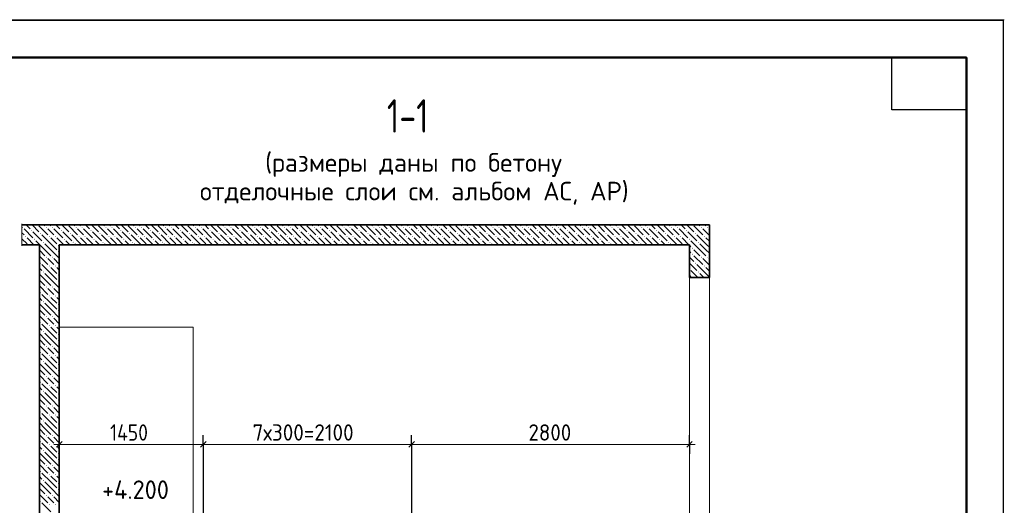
# Model space of a CAD drawing. Header units: millimetres. Extents: x -5 to 21005, y -5 to 14855.
# Tile 14 of 14: x 14391 to 21005, y 11593 to 14855. Entities that reach past the tile are written whole.
import ezdxf

# ---------------------------------------------------------------- set-up
doc = ezdxf.new("R2010")
doc.units = ezdxf.units.MM
doc.linetypes.add('______2', pattern=[135, 100, -35])
for name, color, linetype, lineweight in [('Standard', 7, 'Continuous', 25), ('Заголовок чертежа', 7, 'Continuous', 25), ('Размерная линия_ общее', 7, 'Continuous', 13)]:
    doc.layers.add(name, color=color, linetype=linetype, lineweight=lineweight)
doc.layers.add('ЖБ Перекрытие верхний уровень', color=7, linetype='Continuous', lineweight=25, true_color=0xe0e0ff)
doc.layers.add('ЖБ Стена верхний уровень', color=7, linetype='Continuous', lineweight=25, true_color=0x006e00)
doc.layers.add('Размерная выноска', color=7, linetype='Continuous')
doc.styles.add('ISOCPEUR', font='txt')

msp = doc.modelspace()

# ---------------------------------------------------------------- hatches: boundary and pattern name
at = {"layer": 'ЖБ Перекрытие верхний уровень', "linetype": 'Continuous', "lineweight": 18, "transparency": 33554687}
for points in [[(14406.8, 13459.9), (14410, 13463.2), (14413.3, 13459.9), (14410, 13456.7)], [(14466.8, 13439.9), (14470, 13443.2), (14473.3, 13439.9), (14470, 13436.7)], [(14566.8, 13459.9), (14570, 13463.2), (14573.3, 13459.9), (14570, 13456.7)], [(14606.8, 13459.9), (14610, 13463.2), (14613.3, 13459.9), (14610, 13456.7)], [(14666.8, 13439.9), (14670, 13443.2), (14673.3, 13439.9), (14670, 13436.7)], [(14766.8, 13459.9), (14770, 13463.2), (14773.3, 13459.9), (14770, 13456.7)], [(14806.8, 13459.9), (14810, 13463.2), (14813.3, 13459.9), (14810, 13456.7)], [(14866.8, 13439.9), (14870, 13443.2), (14873.3, 13439.9), (14870, 13436.7)], [(14966.8, 13459.9), (14970, 13463.2), (14973.3, 13459.9), (14970, 13456.7)], [(15006.8, 13459.9), (15010, 13463.2), (15013.3, 13459.9), (15010, 13456.7)], [(15066.8, 13439.9), (15070, 13443.2), (15073.3, 13439.9), (15070, 13436.7)], [(15166.8, 13459.9), (15170, 13463.2), (15173.3, 13459.9), (15170, 13456.7)], [(15206.8, 13459.9), (15210, 13463.2), (15213.3, 13459.9), (15210, 13456.7)], [(15266.8, 13439.9), (15270, 13443.2), (15273.3, 13439.9), (15270, 13436.7)], [(15366.8, 13459.9), (15370, 13463.2), (15373.3, 13459.9), (15370, 13456.7)], [(15406.8, 13459.9), (15410, 13463.2), (15413.3, 13459.9), (15410, 13456.7)], [(15466.8, 13439.9), (15470, 13443.2), (15473.3, 13439.9), (15470, 13436.7)], [(15566.8, 13459.9), (15570, 13463.2), (15573.3, 13459.9), (15570, 13456.7)], [(15606.8, 13459.9), (15610, 13463.2), (15613.3, 13459.9), (15610, 13456.7)], [(15666.8, 13439.9), (15670, 13443.2), (15673.3, 13439.9), (15670, 13436.7)], [(15766.8, 13459.9), (15770, 13463.2), (15773.3, 13459.9), (15770, 13456.7)], [(15806.8, 13459.9), (15810, 13463.2), (15813.3, 13459.9), (15810, 13456.7)], [(15866.8, 13439.9), (15870, 13443.2), (15873.3, 13439.9), (15870, 13436.7)], [(15966.8, 13459.9), (15970, 13463.2), (15973.3, 13459.9), (15970, 13456.7)], [(16006.8, 13459.9), (16010, 13463.2), (16013.3, 13459.9), (16010, 13456.7)], [(16066.8, 13439.9), (16070, 13443.2), (16073.3, 13439.9), (16070, 13436.7)], [(16166.8, 13459.9), (16170, 13463.2), (16173.3, 13459.9), (16170, 13456.7)], [(16206.8, 13459.9), (16210, 13463.2), (16213.3, 13459.9), (16210, 13456.7)], [(16266.8, 13439.9), (16270, 13443.2), (16273.3, 13439.9), (16270, 13436.7)], [(16366.8, 13459.9), (16370, 13463.2), (16373.3, 13459.9), (16370, 13456.7)], [(16406.8, 13459.9), (16410, 13463.2), (16413.3, 13459.9), (16410, 13456.7)], [(16466.8, 13439.9), (16470, 13443.2), (16473.3, 13439.9), (16470, 13436.7)], [(16566.8, 13459.9), (16570, 13463.2), (16573.3, 13459.9), (16570, 13456.7)], [(16606.8, 13459.9), (16610, 13463.2), (16613.3, 13459.9), (16610, 13456.7)], [(16666.8, 13439.9), (16670, 13443.2), (16673.3, 13439.9), (16670, 13436.7)], [(16766.8, 13459.9), (16770, 13463.2), (16773.3, 13459.9), (16770, 13456.7)], [(16806.8, 13459.9), (16810, 13463.2), (16813.3, 13459.9), (16810, 13456.7)], [(16866.8, 13439.9), (16870, 13443.2), (16873.3, 13439.9), (16870, 13436.7)], [(16966.8, 13459.9), (16970, 13463.2), (16973.3, 13459.9), (16970, 13456.7)], [(17006.8, 13459.9), (17010, 13463.2), (17013.3, 13459.9), (17010, 13456.7)], [(17066.8, 13439.9), (17070, 13443.2), (17073.3, 13439.9), (17070, 13436.7)], [(17166.8, 13459.9), (17170, 13463.2), (17173.3, 13459.9), (17170, 13456.7)], [(17206.8, 13459.9), (17210, 13463.2), (17213.3, 13459.9), (17210, 13456.7)], [(17266.8, 13439.9), (17270, 13443.2), (17273.3, 13439.9), (17270, 13436.7)], [(17366.8, 13459.9), (17370, 13463.2), (17373.3, 13459.9), (17370, 13456.7)], [(17406.8, 13459.9), (17410, 13463.2), (17413.3, 13459.9), (17410, 13456.7)], [(17466.8, 13439.9), (17470, 13443.2), (17473.3, 13439.9), (17470, 13436.7)], [(17566.8, 13459.9), (17570, 13463.2), (17573.3, 13459.9), (17570, 13456.7)], [(17606.8, 13459.9), (17610, 13463.2), (17613.3, 13459.9), (17610, 13456.7)], [(17666.8, 13439.9), (17670, 13443.2), (17673.3, 13439.9), (17670, 13436.7)], [(17766.8, 13459.9), (17770, 13463.2), (17773.3, 13459.9), (17770, 13456.7)], [(17806.8, 13459.9), (17810, 13463.2), (17813.3, 13459.9), (17810, 13456.7)], [(17866.8, 13439.9), (17870, 13443.2), (17873.3, 13439.9), (17870, 13436.7)], [(17966.8, 13459.9), (17970, 13463.2), (17973.3, 13459.9), (17970, 13456.7)], [(18006.8, 13459.9), (18010, 13463.2), (18013.3, 13459.9), (18010, 13456.7)], [(18066.8, 13439.9), (18070, 13443.2), (18073.3, 13439.9), (18070, 13436.7)], [(18166.8, 13459.9), (18170, 13463.2), (18173.3, 13459.9), (18170, 13456.7)], [(18206.8, 13459.9), (18210, 13463.2), (18213.3, 13459.9), (18210, 13456.7)], [(18266.8, 13439.9), (18270, 13443.2), (18273.3, 13439.9), (18270, 13436.7)], [(18366.8, 13459.9), (18370, 13463.2), (18373.3, 13459.9), (18370, 13456.7)], [(18406.8, 13459.9), (18410, 13463.2), (18413.3, 13459.9), (18410, 13456.7)], [(18466.8, 13439.9), (18470, 13443.2), (18473.3, 13439.9), (18470, 13436.7)], [(18566.8, 13459.9), (18570, 13463.2), (18573.3, 13459.9), (18570, 13456.7)], [(18606.7, 13459.9), (18610, 13463.2), (18613.3, 13459.9), (18610, 13456.7)], [(18666.8, 13439.9), (18670, 13443.2), (18673.3, 13439.9), (18670, 13436.7)], [(18766.8, 13459.9), (18770, 13463.2), (18773.3, 13459.9), (18770, 13456.7)], [(18806.7, 13459.9), (18810, 13463.2), (18813.3, 13459.9), (18810, 13456.7)], [(18866.8, 13439.9), (18870, 13443.2), (18873.3, 13439.9), (18870, 13436.7)], [(18966.8, 13459.9), (18970, 13463.2), (18973.3, 13459.9), (18970, 13456.7)], [(19006.7, 13459.9), (19010, 13463.2), (19013.3, 13459.9), (19010, 13456.7)], [(14426.8, 13399.9), (14430, 13403.2), (14433.3, 13399.9), (14430, 13396.7)], [(14486.8, 13379.9), (14490, 13383.2), (14493.3, 13379.9), (14490, 13376.7)], [(14526.8, 13419.9), (14530, 13423.2), (14533.2, 13419.9), (14530, 13416.7)], [(14546.7, 13359.9), (14550, 13363.2), (14553.3, 13359.9), (14550, 13356.7)], [(14586.8, 13399.9), (14590, 13403.2), (14593.3, 13399.9), (14590, 13396.7)], [(14626.8, 13399.9), (14630, 13403.2), (14633.2, 13399.9), (14630, 13396.7)], [(14686.8, 13379.9), (14690, 13383.2), (14693.3, 13379.9), (14690, 13376.7)], [(14726.8, 13419.9), (14730, 13423.2), (14733.2, 13419.9), (14730, 13416.7)], [(14746.7, 13359.9), (14750, 13363.2), (14753.3, 13359.9), (14750, 13356.7)], [(14786.8, 13399.9), (14790, 13403.2), (14793.3, 13399.9), (14790, 13396.7)], [(14826.8, 13399.9), (14830, 13403.2), (14833.2, 13399.9), (14830, 13396.7)], [(14886.8, 13379.9), (14890, 13383.2), (14893.3, 13379.9), (14890, 13376.7)], [(14926.8, 13419.9), (14930, 13423.2), (14933.2, 13419.9), (14930, 13416.7)], [(14946.7, 13359.9), (14950, 13363.2), (14953.3, 13359.9), (14950, 13356.7)], [(14986.8, 13399.9), (14990, 13403.2), (14993.3, 13399.9), (14990, 13396.7)], [(15026.8, 13399.9), (15030, 13403.2), (15033.2, 13399.9), (15030, 13396.7)], [(15086.8, 13379.9), (15090, 13383.2), (15093.3, 13379.9), (15090, 13376.7)], [(15126.8, 13419.9), (15130, 13423.2), (15133.2, 13419.9), (15130, 13416.7)], [(15146.7, 13359.9), (15150, 13363.2), (15153.3, 13359.9), (15150, 13356.7)], [(15186.8, 13399.9), (15190, 13403.2), (15193.3, 13399.9), (15190, 13396.7)], [(15226.8, 13399.9), (15230, 13403.2), (15233.2, 13399.9), (15230, 13396.7)], [(15286.8, 13379.9), (15290, 13383.2), (15293.3, 13379.9), (15290, 13376.7)], [(15326.8, 13419.9), (15330, 13423.2), (15333.2, 13419.9), (15330, 13416.7)], [(15346.7, 13359.9), (15350, 13363.2), (15353.3, 13359.9), (15350, 13356.7)], [(15386.8, 13399.9), (15390, 13403.2), (15393.3, 13399.9), (15390, 13396.7)], [(15426.8, 13399.9), (15430, 13403.2), (15433.2, 13399.9), (15430, 13396.7)], [(15486.8, 13379.9), (15490, 13383.2), (15493.3, 13379.9), (15490, 13376.7)], [(15526.8, 13419.9), (15530, 13423.2), (15533.2, 13419.9), (15530, 13416.7)], [(15546.7, 13359.9), (15550, 13363.2), (15553.3, 13359.9), (15550, 13356.7)], [(15586.8, 13399.9), (15590, 13403.2), (15593.3, 13399.9), (15590, 13396.7)], [(15626.8, 13399.9), (15630, 13403.2), (15633.2, 13399.9), (15630, 13396.7)], [(15686.8, 13379.9), (15690, 13383.2), (15693.3, 13379.9), (15690, 13376.7)], [(15726.8, 13419.9), (15730, 13423.2), (15733.2, 13419.9), (15730, 13416.7)], [(15746.7, 13359.9), (15750, 13363.2), (15753.3, 13359.9), (15750, 13356.7)], [(15786.8, 13399.9), (15790, 13403.2), (15793.3, 13399.9), (15790, 13396.7)], [(15826.8, 13399.9), (15830, 13403.2), (15833.2, 13399.9), (15830, 13396.7)], [(15886.8, 13379.9), (15890, 13383.2), (15893.3, 13379.9), (15890, 13376.7)], [(15926.8, 13419.9), (15930, 13423.2), (15933.2, 13419.9), (15930, 13416.7)], [(15946.7, 13359.9), (15950, 13363.2), (15953.3, 13359.9), (15950, 13356.7)], [(15986.8, 13399.9), (15990, 13403.2), (15993.3, 13399.9), (15990, 13396.7)], [(16026.8, 13399.9), (16030, 13403.2), (16033.2, 13399.9), (16030, 13396.7)], [(16086.8, 13379.9), (16090, 13383.2), (16093.3, 13379.9), (16090, 13376.7)], [(16126.8, 13419.9), (16130, 13423.2), (16133.2, 13419.9), (16130, 13416.7)], [(16146.7, 13359.9), (16150, 13363.2), (16153.3, 13359.9), (16150, 13356.7)], [(16186.8, 13399.9), (16190, 13403.2), (16193.3, 13399.9), (16190, 13396.7)], [(16226.8, 13399.9), (16230, 13403.2), (16233.2, 13399.9), (16230, 13396.7)], [(16286.8, 13379.9), (16290, 13383.2), (16293.3, 13379.9), (16290, 13376.7)], [(16326.8, 13419.9), (16330, 13423.2), (16333.2, 13419.9), (16330, 13416.7)], [(16346.7, 13359.9), (16350, 13363.2), (16353.3, 13359.9), (16350, 13356.7)], [(16386.8, 13399.9), (16390, 13403.2), (16393.3, 13399.9), (16390, 13396.7)], [(16426.8, 13399.9), (16430, 13403.2), (16433.2, 13399.9), (16430, 13396.7)], [(16486.8, 13379.9), (16490, 13383.2), (16493.3, 13379.9), (16490, 13376.7)], [(16526.8, 13419.9), (16530, 13423.2), (16533.2, 13419.9), (16530, 13416.7)], [(16546.7, 13359.9), (16550, 13363.2), (16553.3, 13359.9), (16550, 13356.7)], [(16586.8, 13399.9), (16590, 13403.2), (16593.3, 13399.9), (16590, 13396.7)], [(16626.8, 13399.9), (16630, 13403.2), (16633.2, 13399.9), (16630, 13396.7)], [(16686.8, 13379.9), (16690, 13383.2), (16693.3, 13379.9), (16690, 13376.7)], [(16726.8, 13419.9), (16730, 13423.2), (16733.2, 13419.9), (16730, 13416.7)], [(16746.7, 13359.9), (16750, 13363.2), (16753.3, 13359.9), (16750, 13356.7)], [(16786.8, 13399.9), (16790, 13403.2), (16793.3, 13399.9), (16790, 13396.7)], [(16826.8, 13399.9), (16830, 13403.2), (16833.2, 13399.9), (16830, 13396.7)], [(16886.8, 13379.9), (16890, 13383.2), (16893.3, 13379.9), (16890, 13376.7)], [(16926.8, 13419.9), (16930, 13423.2), (16933.2, 13419.9), (16930, 13416.7)], [(16946.7, 13359.9), (16950, 13363.2), (16953.3, 13359.9), (16950, 13356.7)], [(16986.8, 13399.9), (16990, 13403.2), (16993.3, 13399.9), (16990, 13396.7)], [(17026.8, 13399.9), (17030, 13403.2), (17033.2, 13399.9), (17030, 13396.7)], [(17086.8, 13379.9), (17090, 13383.2), (17093.3, 13379.9), (17090, 13376.7)], [(17126.8, 13419.9), (17130, 13423.2), (17133.2, 13419.9), (17130, 13416.7)], [(17146.7, 13359.9), (17150, 13363.2), (17153.3, 13359.9), (17150, 13356.7)], [(17186.8, 13399.9), (17190, 13403.2), (17193.3, 13399.9), (17190, 13396.7)], [(17226.8, 13399.9), (17230, 13403.2), (17233.2, 13399.9), (17230, 13396.7)], [(17286.8, 13379.9), (17290, 13383.2), (17293.3, 13379.9), (17290, 13376.7)], [(17326.8, 13419.9), (17330, 13423.2), (17333.2, 13419.9), (17330, 13416.7)], [(17346.7, 13359.9), (17350, 13363.2), (17353.3, 13359.9), (17350, 13356.7)], [(17386.8, 13399.9), (17390, 13403.2), (17393.3, 13399.9), (17390, 13396.7)], [(17426.8, 13399.9), (17430, 13403.2), (17433.2, 13399.9), (17430, 13396.7)], [(17486.8, 13379.9), (17490, 13383.2), (17493.3, 13379.9), (17490, 13376.7)], [(17526.8, 13419.9), (17530, 13423.2), (17533.2, 13419.9), (17530, 13416.7)], [(17546.7, 13359.9), (17550, 13363.2), (17553.3, 13359.9), (17550, 13356.7)], [(17586.8, 13399.9), (17590, 13403.2), (17593.3, 13399.9), (17590, 13396.7)], [(17626.8, 13399.9), (17630, 13403.2), (17633.2, 13399.9), (17630, 13396.7)], [(17686.8, 13379.9), (17690, 13383.2), (17693.3, 13379.9), (17690, 13376.7)], [(17726.8, 13419.9), (17730, 13423.2), (17733.2, 13419.9), (17730, 13416.7)], [(17746.7, 13359.9), (17750, 13363.2), (17753.3, 13359.9), (17750, 13356.7)], [(17786.8, 13399.9), (17790, 13403.2), (17793.3, 13399.9), (17790, 13396.7)], [(17826.8, 13399.9), (17830, 13403.2), (17833.3, 13399.9), (17830, 13396.7)], [(17886.8, 13379.9), (17890, 13383.2), (17893.3, 13379.9), (17890, 13376.7)], [(17926.8, 13419.9), (17930, 13423.2), (17933.3, 13419.9), (17930, 13416.7)], [(17946.7, 13359.9), (17950, 13363.2), (17953.3, 13359.9), (17950, 13356.7)], [(17986.8, 13399.9), (17990, 13403.2), (17993.3, 13399.9), (17990, 13396.7)], [(18026.8, 13399.9), (18030, 13403.2), (18033.3, 13399.9), (18030, 13396.7)], [(18086.8, 13379.9), (18090, 13383.2), (18093.3, 13379.9), (18090, 13376.7)], [(18126.8, 13419.9), (18130, 13423.2), (18133.3, 13419.9), (18130, 13416.7)], [(18146.7, 13359.9), (18150, 13363.2), (18153.3, 13359.9), (18150, 13356.7)], [(18186.8, 13399.9), (18190, 13403.2), (18193.3, 13399.9), (18190, 13396.7)], [(18226.8, 13399.9), (18230, 13403.2), (18233.3, 13399.9), (18230, 13396.7)], [(18286.8, 13379.9), (18290, 13383.2), (18293.3, 13379.9), (18290, 13376.7)], [(18326.8, 13419.9), (18330, 13423.2), (18333.3, 13419.9), (18330, 13416.7)], [(18346.7, 13359.9), (18350, 13363.2), (18353.3, 13359.9), (18350, 13356.7)], [(18386.8, 13399.9), (18390, 13403.2), (18393.3, 13399.9), (18390, 13396.7)], [(18426.8, 13399.9), (18430, 13403.2), (18433.3, 13399.9), (18430, 13396.7)], [(18486.8, 13379.9), (18490, 13383.2), (18493.3, 13379.9), (18490, 13376.7)], [(18526.8, 13419.9), (18530, 13423.2), (18533.3, 13419.9), (18530, 13416.7)], [(18546.7, 13359.9), (18550, 13363.2), (18553.3, 13359.9), (18550, 13356.7)], [(18586.8, 13399.9), (18590, 13403.2), (18593.3, 13399.9), (18590, 13396.7)], [(18626.8, 13399.9), (18630, 13403.2), (18633.3, 13399.9), (18630, 13396.7)], [(18686.8, 13379.9), (18690, 13383.2), (18693.3, 13379.9), (18690, 13376.7)], [(18726.8, 13419.9), (18730, 13423.2), (18733.3, 13419.9), (18730, 13416.7)], [(18746.7, 13359.9), (18750, 13363.2), (18753.3, 13359.9), (18750, 13356.7)], [(18786.8, 13399.9), (18790, 13403.2), (18793.3, 13399.9), (18790, 13396.7)], [(18826.8, 13399.9), (18830, 13403.2), (18833.3, 13399.9), (18830, 13396.7)], [(18886.8, 13379.9), (18890, 13383.2), (18893.3, 13379.9), (18890, 13376.7)], [(18926.8, 13419.9), (18930, 13423.2), (18933.3, 13419.9), (18930, 13416.7)], [(18946.7, 13359.9), (18950, 13363.2), (18953.3, 13359.9), (18950, 13356.7)], [(18986.8, 13399.9), (18990, 13403.2), (18993.3, 13399.9), (18990, 13396.7)]]:
    msp.add_hatch(color=7, dxfattribs=at).paths.add_polyline_path(points, flags=16)
at = {"layer": 'ЖБ Стена верхний уровень', "linetype": 'Continuous', "lineweight": 18, "transparency": 33554687}
for points in [[(14646.7, 13339.9), (14650, 13343.2), (14653.3, 13339.9), (14650, 13336.7)], [(14646.7, 13299.9), (14650, 13303.2), (14653.3, 13299.9), (14650, 13296.7)], [(18906.8, 13319.9), (18910, 13323.2), (18913.3, 13319.9), (18910, 13316.7)], [(14566.8, 13259.9), (14570, 13263.2), (14573.3, 13259.9), (14570, 13256.7)], [(14606.8, 13259.9), (14610, 13263.2), (14613.3, 13259.9), (14610, 13256.7)], [(18906.8, 13279.9), (18910, 13283.2), (18913.3, 13279.9), (18910, 13276.7)], [(18966.8, 13259.9), (18970, 13263.2), (18973.3, 13259.9), (18970, 13256.7)], [(19006.7, 13259.9), (19010, 13263.2), (19013.3, 13259.9), (19010, 13256.7)], [(14526.8, 13219.9), (14530, 13223.2), (14533.2, 13219.9), (14530, 13216.7)], [(14546.7, 13159.9), (14550, 13163.2), (14553.3, 13159.9), (14550, 13156.7)], [(14586.8, 13199.9), (14590, 13203.2), (14593.3, 13199.9), (14590, 13196.7)], [(14626.8, 13199.9), (14630, 13203.2), (14633.2, 13199.9), (14630, 13196.7)], [(18890.2, 13183), (18893.3, 13179.9), (18890.2, 13176.9)], [(18926.8, 13219.9), (18930, 13223.2), (18933.3, 13219.9), (18930, 13216.7)], [(18946.7, 13159.9), (18950, 13163.2), (18953.3, 13159.9), (18950, 13156.7)], [(18986.8, 13199.9), (18990, 13203.2), (18993.3, 13199.9), (18990, 13196.7)], [(14646.7, 13139.9), (14650, 13143.2), (14653.3, 13139.9), (14650, 13136.7)], [(14646.7, 13099.9), (14650, 13103.2), (14653.3, 13099.9), (14650, 13096.7)], [(14566.8, 13059.9), (14570, 13063.2), (14573.3, 13059.9), (14570, 13056.7)], [(14606.8, 13059.9), (14610, 13063.2), (14613.3, 13059.9), (14610, 13056.7)], [(14526.8, 13019.9), (14530, 13023.2), (14533.2, 13019.9), (14530, 13016.7)], [(14586.8, 12999.9), (14590, 13003.2), (14593.3, 12999.9), (14590, 12996.7)], [(14626.8, 12999.9), (14630, 13003.2), (14633.2, 12999.9), (14630, 12996.7)], [(14546.7, 12959.9), (14550, 12963.2), (14553.3, 12959.9), (14550, 12956.7)], [(14646.7, 12939.9), (14650, 12943.2), (14653.3, 12939.9), (14650, 12936.7)], [(14646.7, 12899.9), (14650, 12903.2), (14653.3, 12899.9), (14650, 12896.7)], [(14566.8, 12859.9), (14570, 12863.2), (14573.3, 12859.9), (14570, 12856.7)], [(14606.8, 12859.9), (14610, 12863.2), (14613.3, 12859.9), (14610, 12856.7)], [(14526.8, 12819.9), (14530, 12823.2), (14533.2, 12819.9), (14530, 12816.7)], [(14586.8, 12799.9), (14590, 12803.2), (14593.3, 12799.9), (14590, 12796.7)], [(14626.8, 12799.9), (14630, 12803.2), (14633.2, 12799.9), (14630, 12796.7)], [(14546.7, 12759.9), (14550, 12763.2), (14553.3, 12759.9), (14550, 12756.7)], [(14646.7, 12739.9), (14650, 12743.2), (14653.3, 12739.9), (14650, 12736.7)], [(14646.7, 12699.9), (14650, 12703.2), (14653.3, 12699.9), (14650, 12696.7)], [(14566.8, 12659.9), (14570, 12663.2), (14573.3, 12659.9), (14570, 12656.7)], [(14606.8, 12659.9), (14610, 12663.2), (14613.3, 12659.9), (14610, 12656.7)], [(14526.8, 12619.9), (14530, 12623.2), (14533.2, 12619.9), (14530, 12616.7)], [(14586.8, 12599.9), (14590, 12603.2), (14593.3, 12599.9), (14590, 12596.7)], [(14626.8, 12599.9), (14630, 12603.2), (14633.2, 12599.9), (14630, 12596.7)], [(14546.7, 12559.9), (14550, 12563.2), (14553.3, 12559.9), (14550, 12556.7)], [(14646.7, 12539.9), (14650, 12543.2), (14653.3, 12539.9), (14650, 12536.7)], [(14646.7, 12499.9), (14650, 12503.2), (14653.3, 12499.9), (14650, 12496.7)], [(14566.8, 12459.9), (14570, 12463.2), (14573.3, 12459.9), (14570, 12456.7)], [(14606.8, 12459.9), (14610, 12463.2), (14613.3, 12459.9), (14610, 12456.7)], [(14526.8, 12419.9), (14530, 12423.2), (14533.2, 12419.9), (14530, 12416.7)], [(14586.8, 12399.9), (14590, 12403.2), (14593.3, 12399.9), (14590, 12396.7)], [(14626.8, 12399.9), (14630, 12403.2), (14633.2, 12399.9), (14630, 12396.7)], [(14546.7, 12359.9), (14550, 12363.2), (14553.3, 12359.9), (14550, 12356.7)], [(14646.7, 12339.9), (14650, 12343.2), (14653.3, 12339.9), (14650, 12336.7)], [(14646.7, 12299.9), (14650, 12303.2), (14653.3, 12299.9), (14650, 12296.7)], [(14566.8, 12259.9), (14570, 12263.2), (14573.3, 12259.9), (14570, 12256.7)], [(14606.8, 12259.9), (14610, 12263.2), (14613.3, 12259.9), (14610, 12256.7)], [(14526.8, 12219.9), (14530, 12223.2), (14533.2, 12219.9), (14530, 12216.7)], [(14586.8, 12199.9), (14590, 12203.2), (14593.3, 12199.9), (14590, 12196.7)], [(14626.8, 12199.9), (14630, 12203.2), (14633.2, 12199.9), (14630, 12196.7)], [(14546.7, 12159.9), (14550, 12163.2), (14553.3, 12159.9), (14550, 12156.7)], [(14646.7, 12139.9), (14650, 12143.2), (14653.3, 12139.9), (14650, 12136.7)], [(14566.8, 12059.9), (14570, 12063.2), (14573.3, 12059.9), (14570, 12056.7)], [(14606.8, 12059.9), (14610, 12063.2), (14613.3, 12059.9), (14610, 12056.7)], [(14646.7, 12099.9), (14650, 12103.2), (14653.3, 12099.9), (14650, 12096.7)], [(14526.8, 12019.9), (14530, 12023.2), (14533.2, 12019.9), (14530, 12016.7)], [(14586.8, 11999.9), (14590, 12003.2), (14593.3, 11999.9), (14590, 11996.7)], [(14626.8, 11999.9), (14630, 12003.2), (14633.2, 11999.9), (14630, 11996.7)], [(14546.7, 11959.9), (14550, 11963.2), (14553.3, 11959.9), (14550, 11956.7)], [(14646.7, 11939.9), (14650, 11943.2), (14653.3, 11939.9), (14650, 11936.7)], [(14566.8, 11859.9), (14570, 11863.2), (14573.3, 11859.9), (14570, 11856.7)], [(14606.8, 11859.9), (14610, 11863.2), (14613.3, 11859.9), (14610, 11856.7)], [(14646.7, 11899.9), (14650, 11903.2), (14653.3, 11899.9), (14650, 11896.7)], [(14526.8, 11819.9), (14530, 11823.2), (14533.2, 11819.9), (14530, 11816.7)], [(14586.8, 11799.9), (14590, 11803.2), (14593.3, 11799.9), (14590, 11796.7)], [(14626.8, 11799.9), (14630, 11803.2), (14633.2, 11799.9), (14630, 11796.7)], [(14546.7, 11759.9), (14550, 11763.2), (14553.3, 11759.9), (14550, 11756.7)], [(14646.7, 11739.9), (14650, 11743.2), (14653.3, 11739.9), (14650, 11736.7)], [(14566.8, 11659.9), (14570, 11663.2), (14573.3, 11659.9), (14570, 11656.7)], [(14606.8, 11659.9), (14610, 11663.2), (14613.3, 11659.9), (14610, 11656.7)], [(14646.7, 11699.9), (14650, 11703.2), (14653.3, 11699.9), (14650, 11696.7)], [(14526.8, 11619.9), (14530, 11623.2), (14533.2, 11619.9), (14530, 11616.7)], [(14586.8, 11599.9), (14590, 11603.2), (14593.3, 11599.9), (14590, 11596.7)], [(14626.8, 11599.9), (14630, 11603.2), (14633.2, 11599.9), (14630, 11596.7)]]:
    msp.add_hatch(color=7, dxfattribs=at).paths.add_polyline_path(points, flags=16)

# ---------------------------------------------------------------- linework, layer by layer
at = {"layer": 'Standard', "color": 7, "linetype": 'Continuous', "lineweight": 35, "transparency": 33554687}
for p, q in [((20750, 13800), (20750, 10250)), ((20750, 13600), (20750, 10050))]:
    msp.add_line(p, q, dxfattribs=at)
at = {"layer": 'Standard', "color": 7, "linetype": 'Continuous', "lineweight": 50, "transparency": 33554687}
msp.add_line((20750, 13550), (20750, 11600), dxfattribs=at)
at = {"layer": 'Standard', "color": 7, "linetype": 'Continuous', "lineweight": 25, "transparency": 33554687}
for points in [[(0, 0), (21000, 0), (21000, 14850), (0, 14850), (0, 0)], [(20750, 14600), (20750, 14250), (20250, 14250), (20250, 14600), (20750, 14600)]]:
    msp.add_lwpolyline(points, close=True, dxfattribs=at)
at = {"layer": 'Standard', "color": 7, "linetype": 'Continuous', "lineweight": 13, "transparency": 33554687}
msp.add_lwpolyline([(21005, 14854.8), (12712.4, 14854.8), (12712.4, 4.8), (21005, 4.8)], dxfattribs=at)
at = {"layer": 'Standard', "color": 7, "linetype": 'Continuous', "lineweight": 50, "transparency": 33554687}
msp.add_lwpolyline([(1000, 14600), (20750, 14600), (20750, 250), (1000, 250), (1000, 14600)], close=True, dxfattribs=at)
at = {"layer": 'ЖБ Перекрытие верхний уровень', "color": 7, "linetype": 'Continuous', "lineweight": 35, "transparency": 33554687}
for p, q in [((14406.1, 13476.5), (19023.5, 13476.5)), ((19023.5, 13476.5), (19023.5, 13343.2)), ((14523.5, 13343.2), (14406.1, 13343.2)), ((18890.2, 13343.2), (14656.9, 13343.2)), ((14656.9, 13343.2), (14656.9, 11323.2))]:
    msp.add_line(p, q, dxfattribs=at)
at = {"layer": 'ЖБ Перекрытие верхний уровень', "color": 9, "linetype": 'Continuous', "lineweight": 18, "true_color": 0xc7c7c7, "transparency": 33554687}
for p, q in [((14420, 13449.9), (14480, 13389.9)), ((14433.4, 13476.5), (14460, 13449.9)), ((14473.4, 13476.5), (14520, 13429.9)), ((14480, 13429.9), (14540, 13369.9)), ((14520, 13469.9), (14580, 13409.9)), ((14553.4, 13476.5), (14560, 13469.9)), ((14600, 13429.9), (14580, 13449.9)), ((14593.4, 13476.5), (14600, 13469.9)), ((14620, 13409.9), (14600, 13429.9)), ((14620, 13449.9), (14680, 13389.9)), ((14633.4, 13476.5), (14660, 13449.9)), ((14673.4, 13476.5), (14720, 13429.9)), ((14680, 13429.9), (14740, 13369.9)), ((14720, 13469.9), (14780, 13409.9)), ((14753.4, 13476.5), (14760, 13469.9)), ((14800, 13429.9), (14780, 13449.9)), ((14793.4, 13476.5), (14800, 13469.9)), ((14820, 13409.9), (14800, 13429.9)), ((14820, 13449.9), (14880, 13389.9)), ((14833.4, 13476.5), (14860, 13449.9)), ((14873.4, 13476.5), (14920, 13429.9)), ((14880, 13429.9), (14940, 13369.9)), ((14920, 13469.9), (14980, 13409.9)), ((14953.4, 13476.5), (14960, 13469.9)), ((15000, 13429.9), (14980, 13449.9)), ((14993.4, 13476.5), (15000, 13469.9)), ((15020, 13409.9), (15000, 13429.9)), ((15020, 13449.9), (15080, 13389.9)), ((15033.4, 13476.5), (15060, 13449.9)), ((15073.4, 13476.5), (15120, 13429.9)), ((15080, 13429.9), (15140, 13369.9)), ((15120, 13469.9), (15180, 13409.9)), ((15153.4, 13476.5), (15160, 13469.9)), ((15200, 13429.9), (15180, 13449.9)), ((15193.4, 13476.5), (15200, 13469.9)), ((15220, 13409.9), (15200, 13429.9)), ((15220, 13449.9), (15280, 13389.9)), ((15233.4, 13476.5), (15260, 13449.9)), ((15273.4, 13476.5), (15320, 13429.9)), ((15280, 13429.9), (15340, 13369.9)), ((15320, 13469.9), (15380, 13409.9)), ((15353.4, 13476.5), (15360, 13469.9)), ((15400, 13429.9), (15380, 13449.9)), ((15393.4, 13476.5), (15400, 13469.9)), ((15420, 13409.9), (15400, 13429.9)), ((15420, 13449.9), (15480, 13389.9)), ((15433.4, 13476.5), (15460, 13449.9)), ((15473.4, 13476.5), (15520, 13429.9)), ((15480, 13429.9), (15540, 13369.9)), ((15520, 13469.9), (15580, 13409.9)), ((15553.4, 13476.5), (15560, 13469.9)), ((15600, 13429.9), (15580, 13449.9)), ((15593.4, 13476.5), (15600, 13469.9)), ((15620, 13409.9), (15600, 13429.9)), ((15620, 13449.9), (15680, 13389.9)), ((15633.4, 13476.5), (15660, 13449.9)), ((15673.4, 13476.5), (15720, 13429.9)), ((15680, 13429.9), (15740, 13369.9)), ((15720, 13469.9), (15780, 13409.9)), ((15753.4, 13476.5), (15760, 13469.9)), ((15800, 13429.9), (15780, 13449.9)), ((15793.4, 13476.5), (15800, 13469.9)), ((15820, 13409.9), (15800, 13429.9)), ((15820, 13449.9), (15880, 13389.9)), ((15833.4, 13476.5), (15860, 13449.9)), ((15873.4, 13476.5), (15920, 13429.9)), ((15880, 13429.9), (15940, 13369.9)), ((15920, 13469.9), (15980, 13409.9)), ((15953.4, 13476.5), (15960, 13469.9)), ((16000, 13429.9), (15980, 13449.9)), ((15993.4, 13476.5), (16000, 13469.9)), ((16020, 13409.9), (16000, 13429.9)), ((16020, 13449.9), (16080, 13389.9)), ((16033.4, 13476.5), (16060, 13449.9)), ((16073.4, 13476.5), (16120, 13429.9)), ((16080, 13429.9), (16140, 13369.9)), ((16120, 13469.9), (16180, 13409.9)), ((16153.4, 13476.5), (16160, 13469.9)), ((16200, 13429.9), (16180, 13449.9)), ((16193.4, 13476.5), (16200, 13469.9)), ((16220, 13409.9), (16200, 13429.9)), ((16220, 13449.9), (16280, 13389.9)), ((16233.4, 13476.5), (16260, 13449.9)), ((16273.4, 13476.5), (16320, 13429.9)), ((16280, 13429.9), (16340, 13369.9)), ((16320, 13469.9), (16380, 13409.9)), ((16353.4, 13476.5), (16360, 13469.9)), ((16400, 13429.9), (16380, 13449.9)), ((16393.4, 13476.5), (16400, 13469.9)), ((16420, 13409.9), (16400, 13429.9)), ((16420, 13449.9), (16480, 13389.9)), ((16433.4, 13476.5), (16460, 13449.9)), ((16473.4, 13476.5), (16520, 13429.9)), ((16480, 13429.9), (16540, 13369.9)), ((16520, 13469.9), (16580, 13409.9)), ((16553.4, 13476.5), (16560, 13469.9)), ((16600, 13429.9), (16580, 13449.9)), ((16593.4, 13476.5), (16600, 13469.9)), ((16620, 13409.9), (16600, 13429.9)), ((16620, 13449.9), (16680, 13389.9)), ((16633.4, 13476.5), (16660, 13449.9)), ((16673.4, 13476.5), (16720, 13429.9)), ((16680, 13429.9), (16740, 13369.9)), ((16720, 13469.9), (16780, 13409.9)), ((16753.4, 13476.5), (16760, 13469.9)), ((16800, 13429.9), (16780, 13449.9)), ((16793.4, 13476.5), (16800, 13469.9)), ((16820, 13409.9), (16800, 13429.9)), ((16820, 13449.9), (16880, 13389.9)), ((16833.4, 13476.5), (16860, 13449.9)), ((16873.4, 13476.5), (16920, 13429.9)), ((16880, 13429.9), (16940, 13369.9)), ((16920, 13469.9), (16980, 13409.9)), ((16953.4, 13476.5), (16960, 13469.9)), ((17000, 13429.9), (16980, 13449.9)), ((16993.4, 13476.5), (17000, 13469.9)), ((17020, 13409.9), (17000, 13429.9)), ((17020, 13449.9), (17080, 13389.9)), ((17033.4, 13476.5), (17060, 13449.9)), ((17073.4, 13476.5), (17120, 13429.9)), ((17080, 13429.9), (17140, 13369.9)), ((17120, 13469.9), (17180, 13409.9)), ((17153.4, 13476.5), (17160, 13469.9)), ((17200, 13429.9), (17180, 13449.9)), ((17193.4, 13476.5), (17200, 13469.9)), ((17220, 13409.9), (17200, 13429.9)), ((17220, 13449.9), (17280, 13389.9)), ((17233.4, 13476.5), (17260, 13449.9)), ((17273.4, 13476.5), (17320, 13429.9)), ((17280, 13429.9), (17340, 13369.9)), ((17320, 13469.9), (17380, 13409.9)), ((17353.4, 13476.5), (17360, 13469.9)), ((17400, 13429.9), (17380, 13449.9)), ((17393.4, 13476.5), (17400, 13469.9)), ((17420, 13409.9), (17400, 13429.9)), ((17420, 13449.9), (17480, 13389.9)), ((17433.4, 13476.5), (17460, 13449.9)), ((17473.4, 13476.5), (17520, 13429.9)), ((17480, 13429.9), (17540, 13369.9)), ((17520, 13469.9), (17580, 13409.9)), ((17553.4, 13476.5), (17560, 13469.9)), ((17600, 13429.9), (17580, 13449.9)), ((17593.4, 13476.5), (17600, 13469.9)), ((17620, 13409.9), (17600, 13429.9)), ((17620, 13449.9), (17680, 13389.9)), ((17633.4, 13476.5), (17660, 13449.9)), ((17673.4, 13476.5), (17720, 13429.9)), ((17680, 13429.9), (17740, 13369.9)), ((17720, 13469.9), (17780, 13409.9)), ((17753.4, 13476.5), (17760, 13469.9)), ((17800, 13429.9), (17780, 13449.9)), ((17793.4, 13476.5), (17800, 13469.9)), ((17820, 13409.9), (17800, 13429.9)), ((17820, 13449.9), (17880, 13389.9)), ((17833.4, 13476.5), (17860, 13449.9)), ((17873.4, 13476.5), (17920, 13429.9)), ((17880, 13429.9), (17940, 13369.9)), ((17920, 13469.9), (17980, 13409.9)), ((17953.4, 13476.5), (17960, 13469.9)), ((18000, 13429.9), (17980, 13449.9)), ((17993.4, 13476.5), (18000, 13469.9)), ((18020, 13409.9), (18000, 13429.9)), ((18020, 13449.9), (18080, 13389.9)), ((18033.4, 13476.5), (18060, 13449.9)), ((18073.4, 13476.5), (18120, 13429.9)), ((18080, 13429.9), (18140, 13369.9)), ((18120, 13469.9), (18180, 13409.9)), ((18153.4, 13476.5), (18160, 13469.9)), ((18200, 13429.9), (18180, 13449.9)), ((18193.4, 13476.5), (18200, 13469.9)), ((18220, 13409.9), (18200, 13429.9)), ((18220, 13449.9), (18280, 13389.9)), ((18233.4, 13476.5), (18260, 13449.9)), ((18273.4, 13476.5), (18320, 13429.9)), ((18280, 13429.9), (18340, 13369.9)), ((18320, 13469.9), (18380, 13409.9)), ((18353.4, 13476.5), (18360, 13469.9)), ((18400, 13429.9), (18380, 13449.9)), ((18393.4, 13476.5), (18400, 13469.9)), ((18420, 13409.9), (18400, 13429.9)), ((18420, 13449.9), (18480, 13389.9)), ((18433.4, 13476.5), (18460, 13449.9)), ((18473.4, 13476.5), (18520, 13429.9)), ((18480, 13429.9), (18540, 13369.9)), ((18520, 13469.9), (18580, 13409.9)), ((18553.4, 13476.5), (18560, 13469.9)), ((18600, 13429.9), (18580, 13449.9)), ((18593.4, 13476.5), (18600, 13469.9)), ((18620, 13409.9), (18600, 13429.9)), ((18620, 13449.9), (18680, 13389.9)), ((18633.4, 13476.5), (18660, 13449.9)), ((18673.4, 13476.5), (18720, 13429.9)), ((18680, 13429.9), (18740, 13369.9)), ((18720, 13469.9), (18780, 13409.9)), ((18753.4, 13476.5), (18760, 13469.9)), ((18800, 13429.9), (18780, 13449.9)), ((18793.4, 13476.5), (18800, 13469.9)), ((18820, 13409.9), (18800, 13429.9)), ((18820, 13449.9), (18880, 13389.9)), ((18833.4, 13476.5), (18860, 13449.9)), ((18873.4, 13476.5), (18920, 13429.9)), ((18880, 13429.9), (18940, 13369.9)), ((18920, 13469.9), (18980, 13409.9)), ((18953.4, 13476.5), (18960, 13469.9)), ((19000, 13429.9), (18980, 13449.9)), ((18993.4, 13476.5), (19000, 13469.9)), ((19020, 13409.9), (19000, 13429.9)), ((19020, 13449.9), (19023.5, 13446.4)), ((14420, 13409.9), (14406.1, 13423.9)), ((14406.1, 13383.9), (14440, 13349.9)), ((14440, 13389.9), (14486.7, 13343.2)), ((14526.7, 13343.2), (14500, 13369.9)), ((14600, 13349.9), (14540, 13409.9)), ((14600, 13389.9), (14640, 13349.9)), ((14640, 13389.9), (14686.7, 13343.2)), ((14726.7, 13343.2), (14700, 13369.9)), ((14800, 13349.9), (14740, 13409.9)), ((14800, 13389.9), (14840, 13349.9)), ((14840, 13389.9), (14886.7, 13343.2)), ((14926.7, 13343.2), (14900, 13369.9)), ((15000, 13349.9), (14940, 13409.9)), ((15000, 13389.9), (15040, 13349.9)), ((15040, 13389.9), (15086.7, 13343.2)), ((15126.8, 13343.2), (15100, 13369.9)), ((15200, 13349.9), (15140, 13409.9)), ((15200, 13389.9), (15240, 13349.9)), ((15240, 13389.9), (15286.7, 13343.2)), ((15326.8, 13343.2), (15300, 13369.9)), ((15400, 13349.9), (15340, 13409.9)), ((15400, 13389.9), (15440, 13349.9)), ((15440, 13389.9), (15486.7, 13343.2)), ((15526.8, 13343.2), (15500, 13369.9)), ((15600, 13349.9), (15540, 13409.9)), ((15600, 13389.9), (15640, 13349.9)), ((15640, 13389.9), (15686.7, 13343.2)), ((15726.8, 13343.2), (15700, 13369.9)), ((15800, 13349.9), (15740, 13409.9)), ((15800, 13389.9), (15840, 13349.9)), ((15840, 13389.9), (15886.7, 13343.2)), ((15926.8, 13343.2), (15900, 13369.9)), ((16000, 13349.9), (15940, 13409.9)), ((16000, 13389.9), (16040, 13349.9)), ((16040, 13389.9), (16086.7, 13343.2)), ((16126.8, 13343.2), (16100, 13369.9)), ((16200, 13349.9), (16140, 13409.9)), ((16200, 13389.9), (16240, 13349.9)), ((16240, 13389.9), (16286.7, 13343.2)), ((16326.8, 13343.2), (16300, 13369.9)), ((16400, 13349.9), (16340, 13409.9)), ((16400, 13389.9), (16440, 13349.9)), ((16440, 13389.9), (16486.7, 13343.2)), ((16526.8, 13343.2), (16500, 13369.9)), ((16600, 13349.9), (16540, 13409.9)), ((16600, 13389.9), (16640, 13349.9)), ((16640, 13389.9), (16686.7, 13343.2)), ((16726.8, 13343.2), (16700, 13369.9)), ((16800, 13349.9), (16740, 13409.9)), ((16800, 13389.9), (16840, 13349.9)), ((16840, 13389.9), (16886.7, 13343.2)), ((16926.8, 13343.2), (16900, 13369.9)), ((17000, 13349.9), (16940, 13409.9)), ((17000, 13389.9), (17040, 13349.9)), ((17040, 13389.9), (17086.7, 13343.2)), ((17126.8, 13343.2), (17100, 13369.9)), ((17200, 13349.9), (17140, 13409.9)), ((17200, 13389.9), (17240, 13349.9)), ((17240, 13389.9), (17286.7, 13343.2)), ((17326.8, 13343.2), (17300, 13369.9)), ((17400, 13349.9), (17340, 13409.9)), ((17400, 13389.9), (17440, 13349.9)), ((17440, 13389.9), (17486.7, 13343.2)), ((17526.8, 13343.2), (17500, 13369.9)), ((17600, 13349.9), (17540, 13409.9)), ((17600, 13389.9), (17640, 13349.9)), ((17640, 13389.9), (17686.7, 13343.2)), ((17726.8, 13343.2), (17700, 13369.9)), ((17800, 13349.9), (17740, 13409.9)), ((17800, 13389.9), (17840, 13349.9)), ((17840, 13389.9), (17886.7, 13343.2)), ((17926.8, 13343.2), (17900, 13369.9)), ((18000, 13349.9), (17940, 13409.9)), ((18000, 13389.9), (18040, 13349.9)), ((18040, 13389.9), (18086.7, 13343.2)), ((18126.8, 13343.2), (18100, 13369.9)), ((18200, 13349.9), (18140, 13409.9)), ((18200, 13389.9), (18240, 13349.9)), ((18240, 13389.9), (18286.7, 13343.2)), ((18326.8, 13343.2), (18300, 13369.9)), ((18400, 13349.9), (18340, 13409.9)), ((18400, 13389.9), (18440, 13349.9)), ((18440, 13389.9), (18486.8, 13343.2)), ((18526.8, 13343.2), (18500, 13369.9)), ((18600, 13349.9), (18540, 13409.9)), ((18600, 13389.9), (18640, 13349.9)), ((18640, 13389.9), (18686.8, 13343.2)), ((18726.8, 13343.2), (18700, 13369.9)), ((18800, 13349.9), (18740, 13409.9)), ((18800, 13389.9), (18840, 13349.9)), ((18840, 13389.9), (18886.8, 13343.2)), ((18926.8, 13343.2), (18900, 13369.9)), ((19000, 13349.9), (18940, 13409.9)), ((19000, 13389.9), (19023.5, 13366.4)), ((14406.1, 13343.9), (14406.7, 13343.2)), ((14560, 13349.9), (14566.7, 13343.2)), ((14600, 13349.9), (14606.7, 13343.2)), ((14760, 13349.9), (14766.7, 13343.2)), ((14800, 13349.9), (14806.7, 13343.2)), ((14960, 13349.9), (14966.7, 13343.2)), ((15000, 13349.9), (15006.7, 13343.2)), ((15160, 13349.9), (15166.8, 13343.2)), ((15200, 13349.9), (15206.7, 13343.2)), ((15360, 13349.9), (15366.8, 13343.2)), ((15400, 13349.9), (15406.7, 13343.2)), ((15560, 13349.9), (15566.8, 13343.2)), ((15600, 13349.9), (15606.7, 13343.2)), ((15760, 13349.9), (15766.8, 13343.2)), ((15800, 13349.9), (15806.7, 13343.2)), ((15960, 13349.9), (15966.8, 13343.2)), ((16000, 13349.9), (16006.7, 13343.2)), ((16160, 13349.9), (16166.8, 13343.2)), ((16200, 13349.9), (16206.7, 13343.2)), ((16360, 13349.9), (16366.8, 13343.2)), ((16400, 13349.9), (16406.7, 13343.2)), ((16560, 13349.9), (16566.8, 13343.2)), ((16600, 13349.9), (16606.7, 13343.2)), ((16760, 13349.9), (16766.8, 13343.2)), ((16800, 13349.9), (16806.7, 13343.2)), ((16960, 13349.9), (16966.8, 13343.2)), ((17000, 13349.9), (17006.7, 13343.2)), ((17160, 13349.9), (17166.8, 13343.2)), ((17200, 13349.9), (17206.7, 13343.2)), ((17360, 13349.9), (17366.8, 13343.2)), ((17400, 13349.9), (17406.7, 13343.2)), ((17560, 13349.9), (17566.8, 13343.2)), ((17600, 13349.9), (17606.7, 13343.2)), ((17760, 13349.9), (17766.8, 13343.2)), ((17800, 13349.9), (17806.7, 13343.2)), ((17960, 13349.9), (17966.8, 13343.2)), ((18000, 13349.9), (18006.7, 13343.2)), ((18160, 13349.9), (18166.8, 13343.2)), ((18200, 13349.9), (18206.7, 13343.2)), ((18360, 13349.9), (18366.8, 13343.2)), ((18400, 13349.9), (18406.7, 13343.2)), ((18560, 13349.9), (18566.8, 13343.2)), ((18600, 13349.9), (18606.7, 13343.2)), ((18760, 13349.9), (18766.8, 13343.2)), ((18800, 13349.9), (18806.7, 13343.2)), ((18960, 13349.9), (18966.8, 13343.2)), ((19000, 13349.9), (19006.7, 13343.2))]:
    msp.add_line(p, q, dxfattribs=at)
at = {"layer": 'ЖБ Стена верхний уровень', "color": 7, "linetype": 'Continuous', "lineweight": 35, "transparency": 33554687}
for p, q in [((14523.5, 11323.2), (14523.5, 13343.2)), ((18890.2, 13123.2), (18890.2, 13343.2)), ((19023.5, 13343.2), (19023.5, 13123.2)), ((19023.5, 13123.2), (18890.2, 13123.2))]:
    msp.add_line(p, q, dxfattribs=at)
at = {"layer": 'ЖБ Стена верхний уровень', "color": 251, "linetype": 'Continuous', "lineweight": 18, "true_color": 0x575757, "transparency": 33554687}
for p, q in [((14523.5, 13306.4), (14560, 13269.9)), ((14560, 13309.9), (14526.7, 13343.2)), ((14560, 13309.9), (14600, 13269.9)), ((14566.7, 13343.2), (14600, 13309.9)), ((14600, 13309.9), (14656.9, 13253.1)), ((14606.7, 13343.2), (14640, 13309.9)), ((18890.2, 13339.7), (18900, 13329.9)), ((18900, 13289.9), (18890.2, 13299.7)), ((18920, 13309.9), (18960, 13269.9)), ((18960, 13309.9), (18926.8, 13343.2)), ((18960, 13309.9), (19000, 13269.9)), ((18966.8, 13343.2), (19000, 13309.9)), ((19000, 13309.9), (19023.5, 13286.4)), ((19006.7, 13343.2), (19023.5, 13326.4)), ((14523.5, 13266.4), (14580, 13209.9)), ((14600, 13229.9), (14580, 13249.9)), ((14620, 13209.9), (14600, 13229.9)), ((14620, 13249.9), (14656.9, 13213.1)), ((18890.2, 13259.7), (18920, 13229.9)), ((18920, 13269.9), (18980, 13209.9)), ((19000, 13229.9), (18980, 13249.9)), ((19020, 13209.9), (19000, 13229.9)), ((19020, 13249.9), (19023.5, 13246.4)), ((14523.5, 13186.4), (14540, 13169.9)), ((14600, 13149.9), (14540, 13209.9)), ((14600, 13189.9), (14640, 13149.9)), ((14640, 13189.9), (14656.9, 13173.1)), ((18890.2, 13219.7), (18940, 13169.9)), ((18946.8, 13123.2), (18900, 13169.9)), ((19000, 13149.9), (18940, 13209.9)), ((19000, 13189.9), (19023.5, 13166.4)), ((14560, 13109.9), (14523.5, 13146.4)), ((14523.5, 13106.4), (14560, 13069.9)), ((14560, 13149.9), (14600, 13109.9)), ((14560, 13109.9), (14600, 13069.9)), ((14600, 13149.9), (14640, 13109.9)), ((14600, 13109.9), (14656.9, 13053.1)), ((18890.2, 13139.7), (18900, 13129.9)), ((18960, 13149.9), (18986.8, 13123.2)), ((19000, 13149.9), (19023.5, 13126.4)), ((14523.5, 13066.4), (14580, 13009.9)), ((14600, 13029.9), (14580, 13049.9)), ((14620, 13049.9), (14656.9, 13013.1)), ((14523.5, 12986.4), (14540, 12969.9)), ((14600, 12949.9), (14540, 13009.9)), ((14620, 13009.9), (14600, 13029.9)), ((14600, 12989.9), (14640, 12949.9)), ((14640, 12989.9), (14656.9, 12973.1)), ((14560, 12909.9), (14523.5, 12946.4)), ((14523.5, 12906.4), (14560, 12869.9)), ((14560, 12949.9), (14600, 12909.9)), ((14560, 12909.9), (14600, 12869.9)), ((14600, 12949.9), (14640, 12909.9)), ((14600, 12909.9), (14656.9, 12853.1)), ((14523.5, 12866.4), (14580, 12809.9)), ((14600, 12829.9), (14580, 12849.9)), ((14620, 12849.9), (14656.9, 12813.1)), ((14523.5, 12786.4), (14540, 12769.9)), ((14600, 12749.9), (14540, 12809.9)), ((14620, 12809.9), (14600, 12829.9)), ((14600, 12789.9), (14640, 12749.9)), ((14640, 12789.9), (14656.9, 12773.1)), ((14560, 12709.9), (14523.5, 12746.4)), ((14523.5, 12706.4), (14560, 12669.9)), ((14560, 12749.9), (14600, 12709.9)), ((14560, 12709.9), (14600, 12669.9)), ((14600, 12749.9), (14640, 12709.9)), ((14600, 12709.9), (14656.9, 12653.1)), ((14523.5, 12666.4), (14580, 12609.9)), ((14600, 12629.9), (14580, 12649.9)), ((14620, 12649.9), (14656.9, 12613.1)), ((14523.5, 12586.4), (14540, 12569.9)), ((14600, 12549.9), (14540, 12609.9)), ((14620, 12609.9), (14600, 12629.9)), ((14600, 12589.9), (14640, 12549.9)), ((14640, 12589.9), (14656.9, 12573.1)), ((14560, 12509.9), (14523.5, 12546.4)), ((14523.5, 12506.4), (14560, 12469.9)), ((14560, 12549.9), (14600, 12509.9)), ((14560, 12509.9), (14600, 12469.9)), ((14600, 12549.9), (14640, 12509.9)), ((14600, 12509.9), (14656.9, 12453.1)), ((14523.5, 12466.4), (14580, 12409.9)), ((14600, 12429.9), (14580, 12449.9)), ((14620, 12449.9), (14656.9, 12413.1)), ((14523.5, 12386.4), (14540, 12369.9)), ((14600, 12349.9), (14540, 12409.9)), ((14620, 12409.9), (14600, 12429.9)), ((14600, 12389.9), (14640, 12349.9)), ((14640, 12389.9), (14656.9, 12373.1)), ((14560, 12309.9), (14523.5, 12346.4)), ((14523.5, 12306.4), (14560, 12269.9)), ((14560, 12349.9), (14600, 12309.9)), ((14560, 12309.9), (14600, 12269.9)), ((14600, 12349.9), (14640, 12309.9)), ((14600, 12309.9), (14656.9, 12253.1)), ((14523.5, 12266.4), (14580, 12209.9)), ((14600, 12229.9), (14580, 12249.9)), ((14620, 12249.9), (14656.9, 12213.1)), ((14523.5, 12186.4), (14540, 12169.9)), ((14600, 12149.9), (14540, 12209.9)), ((14620, 12209.9), (14600, 12229.9)), ((14600, 12189.9), (14640, 12149.9)), ((14640, 12189.9), (14656.9, 12173.1)), ((14560, 12109.9), (14523.5, 12146.4)), ((14523.5, 12106.4), (14560, 12069.9)), ((14560, 12149.9), (14600, 12109.9)), ((14560, 12109.9), (14600, 12069.9)), ((14600, 12149.9), (14640, 12109.9)), ((14600, 12109.9), (14656.9, 12053.1)), ((14523.5, 12066.4), (14580, 12009.9)), ((14600, 12029.9), (14580, 12049.9)), ((14620, 12049.9), (14656.9, 12013.1)), ((14523.5, 11986.4), (14540, 11969.9)), ((14600, 11949.9), (14540, 12009.9)), ((14620, 12009.9), (14600, 12029.9)), ((14600, 11989.9), (14640, 11949.9)), ((14640, 11989.9), (14656.9, 11973.1)), ((14560, 11909.9), (14523.5, 11946.4)), ((14523.5, 11906.4), (14560, 11869.9)), ((14560, 11949.9), (14600, 11909.9)), ((14560, 11909.9), (14600, 11869.9)), ((14600, 11949.9), (14640, 11909.9)), ((14600, 11909.9), (14656.9, 11853.1)), ((14523.5, 11866.4), (14580, 11809.9)), ((14600, 11829.9), (14580, 11849.9)), ((14620, 11849.9), (14656.9, 11813.1)), ((14523.5, 11786.4), (14540, 11769.9)), ((14600, 11749.9), (14540, 11809.9)), ((14620, 11809.9), (14600, 11829.9)), ((14600, 11789.9), (14640, 11749.9)), ((14640, 11789.9), (14656.9, 11773.1)), ((14560, 11709.9), (14523.5, 11746.4)), ((14560, 11749.9), (14600, 11709.9)), ((14560, 11709.9), (14600, 11669.9)), ((14600, 11749.9), (14640, 11709.9)), ((14600, 11709.9), (14656.9, 11653.1)), ((14523.5, 11706.4), (14560, 11669.9)), ((14523.5, 11666.4), (14580, 11609.9)), ((14600, 11629.9), (14580, 11649.9)), ((14620, 11649.9), (14656.9, 11613.1)), ((14600, 11549.9), (14540, 11609.9)), ((14620, 11609.9), (14600, 11629.9))]:
    msp.add_line(p, q, dxfattribs=at)
at = {"layer": 'ЖБ Стена верхний уровень', "color": 7, "linetype": 'Continuous', "lineweight": 18, "transparency": 33554687}
for p, q in [((18890.2, 11323.2), (18890.2, 13123.2)), ((19023.5, 13123.2), (19023.5, 11323.2)), ((15556.9, 12789.9), (14656.9, 12789.9)), ((15556.9, 11389.9), (15556.9, 12789.9))]:
    msp.add_line(p, q, dxfattribs=at)
at = {"layer": 'ЖБ Стена верхний уровень', "color": 253, "linetype": '______2', "lineweight": -3, "true_color": 0xababab, "transparency": 33554687}
msp.add_line((19023.5, 13123.2), (19023.5, 13123.2), dxfattribs=at)
at = {"layer": 'Размерная выноска', "color": 7, "linetype": 'Continuous', "lineweight": 13, "transparency": 33554687}
msp.add_line((14406.1, 13483.2), (14406.1, 13336.5), dxfattribs=at)
at = {"layer": 'Размерная линия_ общее', "color": 253, "linetype": 'Continuous', "lineweight": -3, "true_color": 0xa0a0a0, "transparency": 33554687}
for p, q in [((14656.9, 12002.4), (14656.9, 12064.9)), ((15623.5, 12002.4), (15623.5, 12064.9)), ((17023.5, 12002.4), (17023.5, 12064.9)), ((18890.2, 12002.4), (18890.2, 12064.9)), ((14656.9, 12002.4), (14656.9, 11939.9)), ((14656.9, 12002.4), (14656.9, 12002.4)), ((15623.5, 12002.4), (15623.5, 11939.9)), ((15623.5, 12002.4), (15623.5, 11423.2)), ((17023.5, 12002.4), (17023.5, 11939.9)), ((17023.5, 12002.4), (17023.5, 10723.2)), ((18890.2, 12002.4), (18890.2, 11939.9)), ((18890.2, 12002.4), (18890.2, 12002.4))]:
    msp.add_line(p, q, dxfattribs=at)
at = {"layer": 'Размерная линия_ общее', "color": 7, "linetype": 'Continuous', "lineweight": 13, "transparency": 33554687}
for p, q in [((14656.9, 12002.4), (14619.4, 12002.4)), ((14656.9, 12002.4), (15623.5, 12002.4)), ((15623.5, 12002.4), (17023.5, 12002.4)), ((17023.5, 12002.4), (18890.2, 12002.4)), ((18890.2, 12002.4), (18927.7, 12002.4))]:
    msp.add_line(p, q, dxfattribs=at)
at = {"layer": 'Размерная линия_ общее', "color": 7, "linetype": 'Continuous', "lineweight": 25, "transparency": 33554687}
for p, q in [((14638.1, 11983.6), (14675.6, 12021.1)), ((15604.8, 11983.6), (15642.3, 12021.1)), ((17004.8, 11983.6), (17042.3, 12021.1)), ((18871.5, 11983.6), (18909, 12021.1))]:
    msp.add_line(p, q, dxfattribs=at)

# ---------------------------------------------------------------- texts
at = {"layer": 'Standard', "color": 253, "linetype": 'Continuous', "lineweight": 25, "true_color": 0xa0a0a0, "transparency": 33554687, "insert": (14944.1, 11635.7), "char_height": 125, "width": 546.537, "attachment_point": 7, "style": 'ISOCPEUR'}
msp.add_mtext('\\W0.95;+4.200', dxfattribs=at)
at = {"layer": 'Заголовок чертежа', "color": 7, "linetype": 'Continuous', "lineweight": 50, "transparency": 33554687, "insert": (16857.5, 14095.8), "char_height": 225, "width": 465.505, "attachment_point": 7, "style": 'ISOCPEUR'}
msp.add_mtext('\\W0.74;1-1', dxfattribs=at)
at = {"layer": 'Заголовок чертежа', "color": 7, "linetype": 'Continuous', "lineweight": 25, "transparency": 33554687, "char_height": 125, "attachment_point": 7, "style": 'ISOCPEUR'}
for s, insert, width in [('\\W0.99;(размеры даны по бетону', (16039.3, 13799.2), 2079.328), ('\\W0.99;отделочные слои см. альбом АС, АР)', (15601.8, 13611.7), 2954.328)]:
    msp.add_mtext(s, dxfattribs=dict(at, insert=insert, width=width))
at = {"layer": 'Размерная линия_ общее', "color": 7, "linetype": 'Continuous', "lineweight": 25, "transparency": 33554687, "char_height": 110, "attachment_point": 7, "style": 'ISOCPEUR'}
for s, insert, width in [('\\W0.87;1450', (14997.2, 12027.4), 344.712), ('\\W0.94;7х300=2100', (15955, 12027.4), 799.355), ('\\W0.93;2800', (17808.4, 12027.4), 359.047)]:
    msp.add_mtext(s, dxfattribs=dict(at, insert=insert, width=width))

doc.saveas('drawing.dxf')
